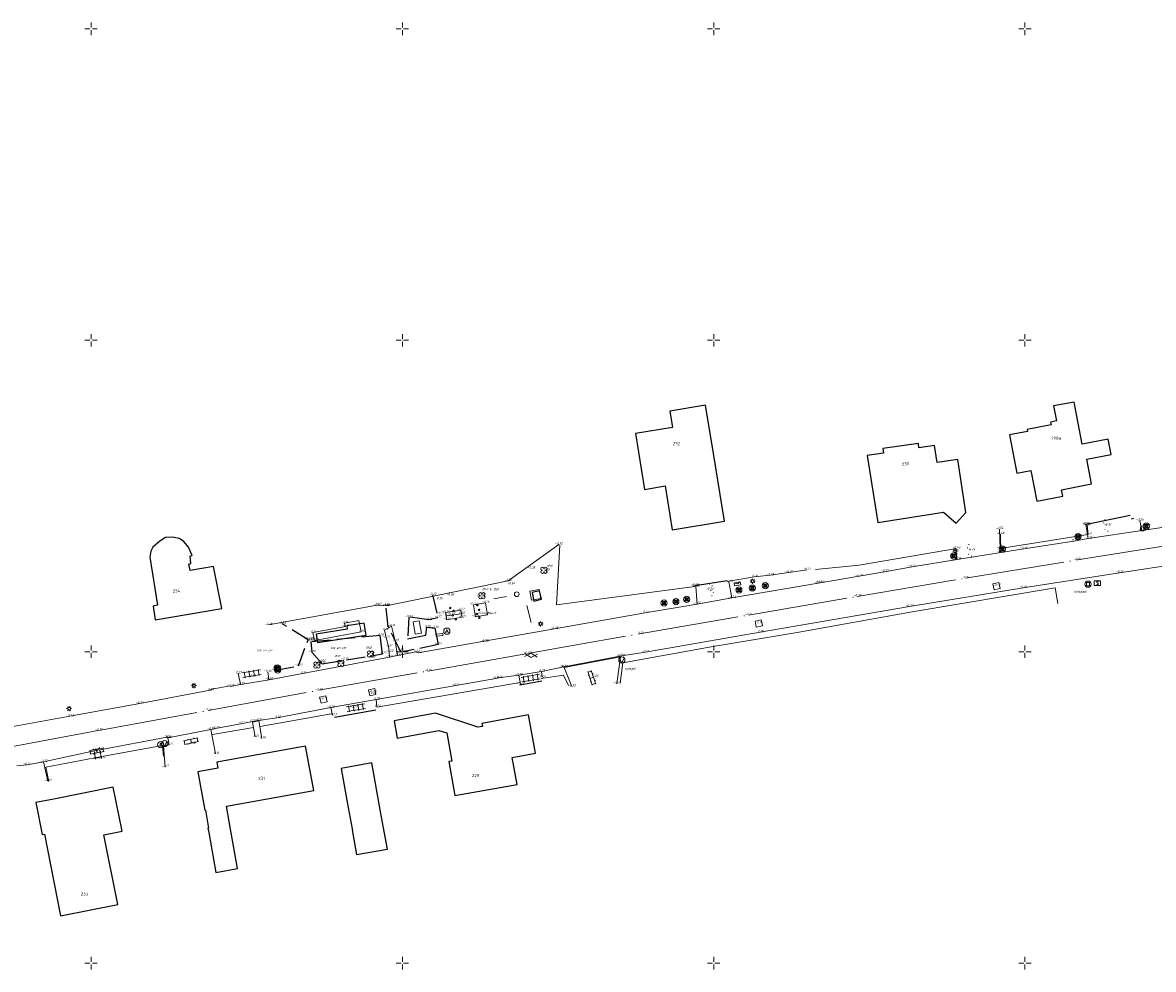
# Model space of a CAD drawing. Header units: metres. Extents: x 132947 to 136301, y 465956 to 467151.
# Tile 13 of 28: x 134589 to 134771, y 466549 to 466701. Entities that reach past the tile are written whole.
import ezdxf
from ezdxf.enums import TextEntityAlignment as Align

# ---------------------------------------------------------------- set-up
doc = ezdxf.new("R2010")
doc.units = ezdxf.units.M
doc.linetypes.add('ASWEG', pattern=[18, 16, -1, 0, -1])
doc.linetypes.add('CULTUURSCHEIDING', pattern=[4, 3, -1])
doc.layers.get('0').update_dxf_attribs({"color": 8})
for name, color, linetype, lineweight in [('B-WE-GR-BOOM-T18', 253, 'Continuous', 18), ('B-WE-GW-HOOGTE-T18', 253, 'Continuous', 18), ('B-WE-IE-T18', 10, 'Continuous', 18), ('B-WE-IE-TERREINAFSCHEIDING_KUNSTMATIG_HEKWERK-G', 20, 'IE-TERREINAFSCHEIDING-KUNSTMATIG', 18), ('B-WE-IE-TERREINAFSCHEIDING_NATUURLIJK_HAAG MET RASTER-G', 60, 'IE-TERREINAFSCHEIDING-NATUURLIJK-HAAGRASTER', 18), ('B-WE-IE-TERREINAFSCHEIDING_NATUURLIJK_HAAG-G', 60, 'IE-TERREINAFSCHEIDING-NATUURLIJK-HAAG', 18), ('B-WE-KL-ET_LS_OV_LICHTMAST-S', 190, 'Continuous', 25), ('B-WE-OB-BESCHOEIING-G', 7, 'OB-BESCHOEIING', 18), ('N-WE-OG-BEBOUWING_HUISNUMMER-T25', 7, 'Continuous', 25), ('Q03_Asweg', 8, 'ASWEG', 18), ('Q15_Brandkraan', 8, 'Continuous', 18), ('Q18_Brievenbus', 8, 'Continuous', 18), ('Q2201_Paal_staal', 8, 'Continuous', 18), ('Q2202_Paal_hout', 8, 'Continuous', 18), ('Q2203_Paal_beton', 8, 'Continuous', 18), ('Q22_Paal_overig', 8, 'Continuous', 18), ('Q235_Trottoirkolk', 8, 'Continuous', 18), ('Q251_Caikast', 8, 'Continuous', 18), ('Q252_Trafokast', 8, 'Continuous', 18), ('Q26_Boom', 8, 'Continuous', 18), ('Q286_Put_overig', 8, 'Continuous', 18), ('Q28_Rioolput_gem', 8, 'Continuous', 18), ('Q30_Verkeersbord', 8, 'Continuous', 18), ('Q3315_Schakelkast', 8, 'Continuous', 18), ('Q394_Zitbank', 8, 'Continuous', 18), ('Q54_Afvalbak', 8, 'Continuous', 18), ('S01_Asfalt', 8, 'Continuous', 18), ('S02_Klinkers', 8, 'Continuous', 18), ('S03_Tegels', 8, 'Continuous', 18), ('S100_Ruitkruis', 8, 'Continuous', 18), ('S10_Beton', 8, 'Continuous', 18), ('S60_Zand_grind', 8, 'Continuous', 18), ('T01_Muur', 8, 'Continuous', 25), ('T10_Doorgang', 8, 'DOORGANG', 25), ('T50_Cultuurscheiding', 8, 'CULTUURSCHEIDING', 25), ('V011_Kant_asfalt', 8, 'Continuous', 18), ('V012_Kant_beton', 8, 'Continuous', 18), ('V02_Kant_klinkers', 8, 'Continuous', 18), ('V03_Kant_tegels', 8, 'Continuous', 18), ('V05_Kant_grindpuin', 8, 'Continuous', 18)]:
    doc.layers.add(name, color=color, linetype=linetype, lineweight=lineweight)
doc.layers.add('B-XX-OG-BEBOUWING-GV', color=8, linetype='Continuous')
doc.styles.add('NLCS-ISO-M200-T18_CURSIEF', font='NLCS-ISO.ttf', dxfattribs={"oblique": 15, "height": 0.36})
doc.styles.add('NLCS-ISO-M200-T25', font='NLCS-ISO.ttf', dxfattribs={"height": 0.5})
doc.styles.get("Standard").update_dxf_attribs({"font": 'romand.shx'})
doc.linetypes.add('DOORGANG', pattern='A,2,-2,[15,fgm.shx,S=1,R=0,X=0,Y=0],-4', length=8)
doc.linetypes.add('IE-TERREINAFSCHEIDING-KUNSTMATIG', pattern='A,4,[82,NLCS.SHX,S=0.75,R=90,X=0,Y=0],4,-2', length=10)
doc.linetypes.add('IE-TERREINAFSCHEIDING-NATUURLIJK-HAAG', pattern='A,7,-1.5,[67,NLCS.SHX,S=0.75,R=45,X=0,Y=0],-1.5', length=10)
doc.linetypes.add('IE-TERREINAFSCHEIDING-NATUURLIJK-HAAGRASTER', pattern='A,7,-1.5,[67,NLCS.SHX,S=0.75,R=45,X=0,Y=0],-1.5,7,-1.5,[67,NLCS.SHX,S=0.75,R=0,X=0,Y=0],-1.5', length=20)
doc.linetypes.add('OB-BESCHOEIING', pattern='A,30,-5,[1,NLCS.SHX,S=1,R=0,X=0,Y=0],-5', length=40)

# ---------------------------------------------------------------- blocks, each defined once
blk = doc.blocks.new('ruitkruis')
for p, q in [((-2, 0), (-0.4, 0)), ((0, 2), (0, 0.4)), ((0.4, 0), (2, 0)), ((0, -0.4), (0, -2))]:
    blk.add_line(p, q)
blk = doc.blocks.new('klinkers2')
for p, q in [((0.01, 1.15), (0.31, 1.15)), ((0.31, -2.3), (0.31, 2.3)), ((0.31, 2.1), (1.51, 2.1)), ((0.31, 0), (1.51, 0)), ((1.51, -2.3), (1.51, 2.3)), ((1.51, 1.05), (1.81, 1.05)), ((0.01, -1.15), (0.31, -1.15)), ((0.31, -2.1), (1.51, -2.1)), ((1.51, -1.05), (1.81, -1.05))]:
    blk.add_line(p, q)
blk = doc.blocks.new('cai')
blk.add_circle((0, 0), 1)
at = {"width": 0.714}
blk.add_text('C', height=1, dxfattribs=at).set_placement((0.087, 0.002), align=Align.MIDDLE_CENTER)
blk = doc.blocks.new('aandbord')
blk.add_lwpolyline([(0.707, 0.707), (0, -1), (-0.707, 0.707)])
blk.add_circle((0, 0), 1)
blk = doc.blocks.new('rioolput')
for points in [[(-1, -1), (-1, 1)], [(-1, 1), (1, 1)], [(1, 1), (1, -1)], [(1, -1), (-1, -1)]]:
    blk.add_lwpolyline(points)
blk = doc.blocks.new('TEGELS2')
for points in [[(2, 2.25), (0, 2.25)], [(0, 0.75), (2, 0.75)], [(0.25, 3), (0.25, -3)], [(1.75, 3), (1.75, -3)], [(0, -0.75), (2, -0.75)], [(0, -2.25), (2, -2.25)]]:
    blk.add_lwpolyline(points)
blk = doc.blocks.new('asfalt2')
for p, q in [((1.18, 2.05), (0, 0)), ((1.18, -2.05), (0, 0)), ((1.4, 0), (0.21, -2.05)), ((1.4, 0), (0.22, 2.05))]:
    blk.add_line(p, q)
blk = doc.blocks.new('brievenbus')
for points in [[(-1, -0.5), (1, -0.5), (1, 0.5), (-1, 0.5), (-1, -0.5)], [(-1, 0.5), (0, 0), (1, 0.5)]]:
    blk.add_lwpolyline(points)
blk = doc.blocks.new('htpaal')
blk.add_lwpolyline([(-0.5, -0.5), (0.5, -0.5), (0.5, 0.5), (-0.5, 0.5), (-0.5, -0.5)])
for radius in [1, 0.25]:
    blk.add_circle((0, 0), radius)
blk = doc.blocks.new('put')
blk.add_circle((0, 0), 0.75)
blk = doc.blocks.new('BETON2')
for centre in [(0.17, 1.81), (1, 0.64), (0.31, -0.69), (0.86, -2.22)]:
    blk.add_circle(centre, 0.24)
blk = doc.blocks.new('boom')
for centre, start, end in [((-0.499999, 0.499999), 0, 270), ((-0.499999, -0.499999), 90, 0), ((0.499999, 0.499999), 270, 180), ((0.499999, -0.499999), 180, 90)]:
    blk.add_arc(centre, 0.499999, start, end)
blk = doc.blocks.new('afvalbak')
for points in [[(-0.5, -0.5), (0, 0.5), (0.5, -0.5)], [(-0.35, -0.2), (0.35, -0.2)]]:
    blk.add_lwpolyline(points)
for start, end in [(0, 180), (180, 0)]:
    blk.add_arc((0, 0), 1, start, end)
blk = doc.blocks.new('brandkraan')
blk.add_lwpolyline([(-0.001, 1.001), (-0.867, -0.499), (0.866, -0.499), (-0.001, 1.001)])
blk.add_circle((0, 0), 0.999)
blk = doc.blocks.new('btpaal')
for points in [[(-1, 0), (1, 0)], [(-0.5, -0.5), (0.5, -0.5), (0.5, 0.5), (-0.5, 0.5), (-0.5, -0.5)], [(0, -1), (0, 1)]]:
    blk.add_lwpolyline(points)
blk.add_circle((0, 0), 1)
blk = doc.blocks.new('kolkl')
for points in [[(-0.498, 0), (-0.498, -0.998)], [(0.498, -1), (0.5, 0)], [(-0.498, -0.998), (0.498, -1)]]:
    blk.add_lwpolyline(points)
blk = doc.blocks.new('paal')
for points in [[(0.5, 0.5), (-0.5, -0.5)], [(-0.5, 0.5), (0.5, -0.5)], [(-0.5, -0.5), (0.5, -0.5), (0.5, 0.5), (-0.5, 0.5), (-0.5, -0.5)]]:
    blk.add_lwpolyline(points)
blk.add_circle((0, 0), 1)
blk = doc.blocks.new('ZANDGR2')
for points in [[(0.28, 1.8), (0.08, 1.8)], [(1.09, 1.1), (0.89, 1.1)], [(0.43, -0.34), (0.23, -0.34)], [(0.54, -2.02), (0.34, -2.02)], [(1.14, -1.04), (0.94, -1.04)]]:
    blk.add_lwpolyline(points)
blk = doc.blocks.new('stpaal')
blk.add_lwpolyline([(-0.5, -0.5), (0.5, -0.5), (0.5, 0.5), (-0.5, 0.5), (-0.5, -0.5)])
blk.add_circle((0, 0), 1)
blk = doc.blocks.new('schakelkst')
for points in [[(1, 0.75), (-1, 0.75)], [(-1, 0.75), (-1, -0.75)], [(1, -0.75), (1, 0.75)], [(-1, -0.75), (1, -0.75)]]:
    blk.add_lwpolyline(points)
at = {"width": 0.666667}
blk.add_text('S', height=1, dxfattribs=at).set_placement((-0.302789, -0.426035))
blk = doc.blocks.new('SKL-ET_OV_LICHTMAST-SO')
at = {"color": 0, "linetype": 'ByBlock', "lineweight": 18}
for points in [[(-1.25, 0), (-2, 0)], [(-1.41, 1.41), (-0.88, 0.88)], [(0, 2), (0, 1.25)], [(0.88, 0.88), (1.41, 1.41)], [(2, 0), (1.25, 0)], [(-1.41, -1.41), (-0.88, -0.88)], [(0, -1.25), (0, -2)], [(0.88, -0.88), (1.41, -1.41)]]:
    blk.add_lwpolyline(points, dxfattribs=at)
blk.add_circle((0, 0), 1, dxfattribs=at)

msp = doc.modelspace()

# ---------------------------------------------------------------- linework, layer by layer
at = {"layer": 'B-WE-IE-TERREINAFSCHEIDING_KUNSTMATIG_HEKWERK-G'}
for points in [[(134702.18, 466611.28), (134706.53, 466612.02), (134709.09, 466612.27), (134712.09, 466612.73), (134715, 466613.15)], [(134669.97, 466607.43), (134670.7, 466604.68)], [(134627.16, 466588.02), (134638.57, 466590.05)], [(134619.52, 466586.69), (134626.06, 466587.82)]]:
    msp.add_lwpolyline(points, dxfattribs=at)
at = {"layer": 'B-WE-IE-TERREINAFSCHEIDING_NATUURLIJK_HAAG MET RASTER-G', "flags": 128}
for points in [[(134675.27, 466617.09), (134674.77, 466607.54), (134697, 466610.49)], [(134716.35, 466613.18), (134723.37, 466613.92), (134738.99, 466616.59)], [(134684.98, 466594.97), (134685.42, 466598.2), (134699.6, 466600.77), (134713.39, 466603.1), (134731.86, 466606.41), (134754.83, 466610.27), (134755.26, 466607.76)], [(134645.92, 466591.11), (134668.9, 466595.06)], [(134601.71, 466583.18), (134611.46, 466584.95), (134611.63, 466583.17)], [(134593.2, 466579.18), (134592.75, 466581.49), (134600.59, 466582.95)]]:
    msp.add_lwpolyline(points, dxfattribs=at)
at = {"layer": 'B-WE-IE-TERREINAFSCHEIDING_NATUURLIJK_HAAG-G'}
for points in [[(134745.91, 466619.7), (134746.04, 466616.58), (134760.18, 466618.82), (134759.98, 466620.3)], [(134676.69, 466594.55), (134675.87, 466596.24), (134672.27, 466595.7)]]:
    msp.add_lwpolyline(points, dxfattribs=at)
at = {"layer": 'B-WE-OB-BESCHOEIING-G', "ltscale": 0.2}
msp.add_lwpolyline([(134675.12, 466617.24), (134666.99, 466611.36), (134647.42, 466607.38), (134647.41, 466607.38), (134647.42, 466607.38), (134646.01, 466607.49), (134645.97, 466607.47), (134628.5, 466604.29)], dxfattribs=at)
at = {"layer": 'B-XX-OG-BEBOUWING-GV'}
for points in [[(134763.85, 466631.66), (134763.38, 466634.12), (134759.21, 466633.32), (134757.9, 466640.09), (134754.61, 466639.46), (134755.08, 466637.05), (134754.12, 466636.87), (134754.21, 466636.4), (134750.36, 466635.66), (134750.41, 466635.36), (134747.51, 466634.8), (134748.69, 466628.64), (134750.95, 466629.08), (134751.9, 466624.15), (134756.06, 466624.95), (134755.86, 466625.99), (134760.71, 466626.93), (134759.95, 466630.91)], [(134699.97, 466631.82), (134698.7, 466639.57), (134692.94, 466638.63), (134693.37, 466635.99), (134687.42, 466635.02), (134688.88, 466626.06), (134692.21, 466626.61), (134693.36, 466619.59), (134701.74, 466620.97)], [(134724.67, 466631.48), (134726.36, 466620.74), (134736.92, 466622.4), (134738.94, 466620.66), (134740.49, 466622.36), (134739.24, 466630.88), (134735.88, 466630.39), (134735.48, 466633.11), (134732.98, 466632.75), (134732.88, 466633.45), (134727.15, 466632.6), (134727.26, 466631.9)], [(134609.44, 466615.19), (134610.69, 466607.47), (134609.97, 466607.31), (134610.3, 466605.14), (134621.01, 466606.93), (134619.67, 466613.67), (134615.9, 466613.04), (134615.69, 466614.06), (134616.01, 466614.14), (134615.89, 466615.36), (134616.21, 466615.44), (134615.67, 466616.81), (134614.88, 466617.67), (134614.17, 466618.19), (134613.06, 466618.37), (134611.94, 466618.33), (134611.02, 466617.74), (134609.91, 466616.8), (134609.57, 466616.16)], [(134670.82, 466609.49), (134671.14, 466608.13), (134672.33, 466608.41), (134672.02, 466609.77)], [(134636.38, 466601.47), (134644.17, 466602.67), (134643.87, 466604.59), (134643.18, 466604.49), (134641.05, 466604.16), (134641.14, 466603.6), (134636.17, 466602.83)], [(134648.66, 466588.88), (134649.17, 466586.12), (134655.85, 466587.36), (134657.13, 466586.98), (134657.95, 466582.45), (134657.44, 466582.36), (134658.42, 466576.9), (134668.43, 466578.7), (134667.65, 466583.03), (134671.38, 466583.7), (134670.27, 466589.85), (134662.76, 466588.5), (134662.85, 466588.01), (134662.14, 466587.88), (134655.33, 466590.11)], [(134618.89, 466570.97), (134620.03, 466564.57), (134623.53, 466565.19), (134622.93, 466568.52), (134622.24, 466572.41), (134621.75, 466575.18), (134635.76, 466577.71), (134634.46, 466584.84), (134633.87, 466584.74), (134631.16, 466584.25), (134620.2, 466582.29), (134620.38, 466581.29), (134617.17, 466580.71), (134618.26, 466574.56), (134618.35, 466574.58), (134618.87, 466571.67), (134618.77, 466571.66)], [(134645.07, 466582.16), (134640.15, 466581.27), (134641.14, 466575.83), (134641.91, 466571.58), (134642, 466571.09), (134642.61, 466567.44), (134647.6, 466568.32), (134646.92, 466571.98), (134646.44, 466574.62)], [(134594.26, 466576.4), (134591.12, 466575.78), (134592.14, 466570.65), (134592.49, 466570.72), (134595.09, 466557.6), (134604.29, 466559.42), (134602.07, 466570.62), (134604.97, 466571.19), (134603.57, 466578.24)]]:
    msp.add_lwpolyline(points, close=True, dxfattribs=at)
at = {"layer": 'Q03_Asweg'}
msp.add_polyline3d([(134585.41, 466584.41, -0.27), (134601.24, 466587.37, -0.25), (134618.8, 466590.56, -0.23), (134636.6, 466593.8, -0.19), (134654.08, 466596.9, -0.19), (134670.07, 466599.72, -0.2), (134688.11, 466602.87, -0.21), (134705.6, 466605.89, -0.24), (134723.07, 466608.89, -0.23), (134740.45, 466611.8, -0.24), (134758.44, 466614.73, -0.24), (134776.37, 466617.62, -0.21)], dxfattribs=at)
at = {"layer": 'Q252_Trafokast'}
for points in [[(134672.21, 466608.55), (134670.75, 466608.25), (134670.49, 466609.73), (134671.96, 466609.99), (134672.22, 466608.51), (134672.21, 466608.55)], [(134652.07, 466602.8), (134651.71, 466604.78), (134652.69, 466604.96), (134653.05, 466602.99), (134652.07, 466602.8)], [(134656.52, 466602.61), (134655.43, 466602.48), (134655.39, 466602.8), (134656.49, 466602.93), (134656.52, 466602.61)]]:
    msp.add_lwpolyline(points, dxfattribs=at)
at = {"layer": 'Q394_Zitbank'}
msp.add_lwpolyline([(134666.7, 466608.84), (134664.67, 466608.47)], dxfattribs=at)
msp.add_polyline3d([(134659.43, 466606.07, -0.22), (134657.16, 466605.76, -0.21)], dxfattribs=at)
at = {"layer": 'T01_Muur'}
msp.add_lwpolyline([(134767.09, 466621.35), (134767.49, 466621.43)], dxfattribs=at)
at = {"layer": 'T10_Doorgang'}
for points in [[(134668.85, 466594.68), (134672.42, 466595.3)], [(134639.07, 466589.48), (134645.73, 466590.67)], [(134600.59, 466582.95), (134601.71, 466583.18)]]:
    msp.add_lwpolyline(points, dxfattribs=at)
for points in [[(134759.69, 466620.41, -0.32), (134766.88, 466621.91, 0)], [(134697.01, 466610.65, -0.32), (134702.16, 466611.46, 0)]]:
    msp.add_polyline3d(points, dxfattribs=at)
at = {"layer": 'T50_Cultuurscheiding'}
for points in [[(134654.83, 466609.13, -0.32), (134655.7, 466605.46, -0.17), (134654.23, 466605.11, -0.12), (134651.04, 466605.56, -0.07), (134650.82, 466602.07, 0), (134653.76, 466602.64, 0), (134653.94, 466603.93, -0.26), (134655.23, 466603.8, -0.18), (134655.74, 466601.17, -0.19), (134649.87, 466599.91, -0.22), (134649.58, 466600.29, -0.19), (134647.74, 466603.99, -0.16), (134647.37, 466607.34, -1.52)], [(134629.6, 466597.06, -0.27), (134633.32, 466597.74, -0.22), (134634.86, 466601.93, -2.68), (134630.68, 466604.5, -0.38)], [(134646.82, 466599.66, -0.22), (134646.42, 466602.59, -0.18), (134635.29, 466601.59, -0.07), (134635.47, 466599.94, -0.1), (134637.09, 466598.06, -0.16), (134646.82, 466599.66, -0.22)]]:
    msp.add_polyline3d(points, dxfattribs=at)
at = {"layer": 'V011_Kant_asfalt'}
for points in [[(134587.16, 466587.96, -0.34), (134596.58, 466589.64, -0.32), (134607.81, 466591.71, -0.26), (134619.15, 466593.82, -0.27), (134619.4, 466593.98, -0.28), (134622.33, 466594.54, -0.26), (134622.39, 466594.43, -0.25), (134624.02, 466594.71, -0.27), (134628.59, 466595.49, -0.24), (134633.97, 466596.5, -0.25), (134647.93, 466599.13, -0.23), (134649.2, 466599.39, -0.22), (134652.15, 466599.98, -0.22), (134652.51, 466599.82, -0.22), (134663.16, 466601.68, -0.22), (134674.41, 466603.65, -0.25), (134688.99, 466606.24, -0.27), (134697.35, 466607.66, -0.3), (134702.91, 466608.63, -0.32), (134717.13, 466611.07, -0.28), (134716.81, 466611.03, -0.28), (134723.35, 466612.14, -0.27), (134727.46, 466612.85, -0.27), (134731.87, 466613.64, -0.27), (134739.09, 466614.79, -0.29), (134746.12, 466615.95, -0.35), (134749.82, 466616.53, -0.36), (134757.86, 466617.74, -0.34), (134760.16, 466618.16, -0.33), (134768.79, 466619.44, -0.28), (134776.31, 466620.58, -0.27)], [(134588.09, 466581.69, -0.33), (134589.73, 466581.86, -0.34), (134592.36, 466582.3, -0.35), (134600.47, 466584.06, -0.33), (134601.39, 466584.26, -0.32), (134612.17, 466586.28, -0.26), (134612.34, 466586.15, -0.26), (134619.25, 466587.49, -0.26), (134619.97, 466587.69, -0.27), (134624.31, 466588.48, -0.27), (134625.91, 466588.78, -0.27), (134626.91, 466588.95, -0.26), (134629.84, 466589.37, -0.25), (134638.5, 466591.02, -0.23), (134645.77, 466592.31, -0.25), (134658.56, 466594.59, -0.24), (134665.02, 466595.71, -0.25), (134665.46, 466595.78, -0.26), (134668.68, 466596.21, -0.25), (134672.32, 466596.81, -0.25), (134675.92, 466597.58, -0.27), (134685.19, 466599.35, -0.25), (134689.05, 466599.93, -0.25), (134707.46, 466603.13, -0.26), (134731.44, 466607.28, -0.29), (134749.71, 466610.27, -0.26), (134765.21, 466612.69, -0.26), (134773.28, 466613.91, -0.28)]]:
    msp.add_polyline3d(points, dxfattribs=at)
at = {"layer": 'V012_Kant_beton'}
for points in [[(134661.4, 466607.53, -0.27), (134663.36, 466607.86, -0.26), (134663.67, 466605.93, -0.25), (134661.74, 466605.61, -0.26), (134661.4, 466607.53, -0.27)], [(134659.58, 466605.52, -0.21), (134657.13, 466605.12, -0.2), (134656.92, 466606.3, -0.21), (134659.37, 466606.69, -0.22), (134659.58, 466605.52, -0.21)], [(134643.36, 466603.19, -0.16), (134643.03, 466604.99, 0), (134640.72, 466604.58, -0.11), (134640.85, 466604.05, -0.16), (134635.6, 466603.07, -0.14), (134635.86, 466601.78, -0.08), (134643.36, 466603.19, -0.16)]]:
    msp.add_polyline3d(points, dxfattribs=at)
at = {"layer": 'V02_Kant_klinkers'}
for points in [[(134647.93, 466599.13, -0.23), (134647.9, 466599.97, -0.22), (134647.78, 466600.87, -0.21), (134647.37, 466602.23, -0.21), (134647.14, 466603.46, -0.2), (134648.25, 466604.11, -0.16), (134648.83, 466601.73, -0.19), (134649.2, 466599.39, -0.22)], [(134677.21, 466594.44, -0.33), (134675.98, 466597.49, -0.29), (134685.01, 466599.18, -0.27), (134684.45, 466594.85, -0.29)], [(134619.25, 466587.49, -0.26), (134619.96, 466583.6, -0.1)], [(134627.44, 466586.06, -0.19), (134626.94, 466588.9, -0.26), (134625.95, 466588.71, -0.28), (134626.36, 466586.32, -0.21)], [(134612.34, 466586.15, -0.26), (134612.54, 466585.05, -0.25), (134611.65, 466584.89, -0.24), (134611.91, 466581.49, -0.17)], [(134600.47, 466584.06, -0.33), (134600.69, 466582.76, -0.35)], [(134601.66, 466582.86, -0.35), (134601.39, 466584.26, -0.32)], [(134592.36, 466582.3, -0.35), (134593.07, 466579.22, -0.37)]]:
    msp.add_polyline3d(points, dxfattribs=at)
at = {"layer": 'V03_Kant_tegels'}
for points in [[(134624.02, 466594.71, -0.27), (134624.01, 466594.85, -0.29), (134623.8, 466595.74, -0.28), (134623.61, 466596.54, -0.23)], [(134628.59, 466595.49, -0.24), (134628.55, 466595.59, -0.32), (134628.37, 466596.78, -0.36)], [(134672.32, 466596.81, -0.25), (134672.44, 466595.91, -0.24)], [(134668.68, 466596.21, -0.25), (134668.97, 466594.77, -0.22)], [(134638.5, 466591.02, -0.23), (134638.79, 466589.81, -0.23)], [(134645.77, 466592.31, -0.25), (134645.88, 466591.14, -0.24)]]:
    msp.add_polyline3d(points, dxfattribs=at)
at = {"layer": 'V05_Kant_grindpuin'}
for points in [[(134760.16, 466618.16, -0.33), (134759.77, 466620.4, -0.31)], [(134768.79, 466619.44, -0.28), (134768.45, 466621.09, -0.26)], [(134746.12, 466615.95, -0.35), (134746.08, 466618.89, -0.48)], [(134739.09, 466614.79, -0.29), (134738.88, 466616.32, -0.39)], [(134702.91, 466608.63, -0.32), (134702.43, 466611.23, -0.34)], [(134697.35, 466607.66, -0.3), (134697.11, 466610.49, -0.33)]]:
    msp.add_polyline3d(points, dxfattribs=at)

# ---------------------------------------------------------------- block references
at = {"layer": 'B-WE-KL-ET_LS_OV_LICHTMAST-S', "xscale": 0.2, "yscale": 0.2, "zscale": 0.2}
for p in [(134738.79, 466616.13, -0.34), (134706.25, 466611.32), (134672.21, 466604.47), (134616.51, 466594.55), (134596.47, 466590.87)]:
    msp.add_blockref('SKL-ET_OV_LICHTMAST-SO', p, dxfattribs=at)
at = {"layer": 'Q15_Brandkraan', "xscale": 0.5, "yscale": 0.5, "zscale": 0.5}
msp.add_blockref('brandkraan', (134629.97, 466597.06, -0.26), dxfattribs=at)
at = {"layer": 'Q18_Brievenbus', "xscale": 0.4999999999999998, "yscale": 0.4999999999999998, "zscale": 0.4999999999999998, "rotation": 9.502663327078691}
msp.add_blockref('brievenbus', (134703.82, 466610.91), dxfattribs=at)
at = {"layer": 'Q2201_Paal_staal', "xscale": 0.5, "yscale": 0.5, "zscale": 0.5}
msp.add_blockref('stpaal', (134760.13, 466610.84), dxfattribs=at)
at = {"layer": 'Q2202_Paal_hout', "xscale": 0.5, "yscale": 0.5, "zscale": 0.5}
for p in [(134769.48, 466620.16, -0.32), (134758.54, 466618.49, -0.35), (134708.29, 466610.59), (134704.05, 466609.91), (134706.2, 466610.21), (134692.03, 466607.81), (134693.93, 466608.02), (134695.66, 466608.4)]:
    msp.add_blockref('htpaal', p, dxfattribs=at)
at = {"layer": 'Q2203_Paal_beton', "xscale": 0.5, "yscale": 0.5, "zscale": 0.5}
msp.add_blockref('btpaal', (134629.89, 466597.4, -0.28), dxfattribs=at)
at = {"layer": 'Q22_Paal_overig', "xscale": 0.5, "yscale": 0.5, "zscale": 0.5}
for p in [(134746.36, 466616.46, -0.37), (134738.53, 466615.36, -0.32)]:
    msp.add_blockref('paal', p, dxfattribs=at)
at = {"layer": 'Q235_Trottoirkolk', "xscale": 0.5, "yscale": 0.5, "zscale": 0.5, "rotation": 0.151797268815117}
msp.add_blockref('kolkl', (134768.82, 466619.93, -0.33), dxfattribs=at)
at = {"layer": 'Q251_Caikast', "xscale": 0.5, "yscale": 0.5, "zscale": 0.5}
msp.add_blockref('cai', (134611.19, 466585.07), dxfattribs=at)
at = {"layer": 'Q26_Boom', "xscale": 0.5, "yscale": 0.5, "zscale": 0.5}
for p in [(134672.73, 466613.07), (134662.78, 466608.99), (134644.89, 466599.63, -0.1), (134636.28, 466597.86, -0.14), (134640.11, 466598.14, -0.56)]:
    msp.add_blockref('boom', p, dxfattribs=at)
at = {"layer": 'Q286_Put_overig', "xscale": 0.5, "yscale": 0.5, "zscale": 0.5}
msp.add_blockref('put', (134668.37, 466609.23), dxfattribs=at)
at = {"layer": 'Q28_Rioolput_gem', "xscale": 0.5, "yscale": 0.5, "zscale": 0.5}
for p, rotation in [((134745.43, 466610.54, -0.27), 282.7449719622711), ((134707.25, 466604.53, -0.26), 280.4559773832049), ((134637.31, 466592.33, -0.17), 283.109779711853), ((134645.16, 466593.51, -0.22), 281.6668511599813)]:
    msp.add_blockref('rioolput', p, dxfattribs=dict(at, rotation=rotation))
at = {"layer": 'Q30_Verkeersbord', "xscale": 0.5, "yscale": 0.5, "zscale": 0.5}
for p in [(134685.25, 466598.68), (134611.81, 466585.23)]:
    msp.add_blockref('aandbord', p, dxfattribs=at)
at = {"layer": 'Q3315_Schakelkast', "xscale": 0.5, "yscale": 0.5, "zscale": 0.5}
msp.add_blockref('schakelkst', (134761.64, 466611), dxfattribs=at)
at = {"layer": 'Q54_Afvalbak', "xscale": 0.5, "yscale": 0.5, "zscale": 0.5}
msp.add_blockref('afvalbak', (134657.14, 466603.3), dxfattribs=at)
at = {"layer": 'S01_Asfalt', "xscale": 0.4999999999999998, "yscale": 0.4999999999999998, "zscale": 0.4999999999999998, "rotation": 267.9725530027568}
msp.add_blockref('asfalt2', (134670.67, 466599.77), dxfattribs=at)
at = {"layer": 'S02_Klinkers'}
for p, xscale, yscale, zscale, rotation in [((134680.85, 466595.95, -0.26), 0.5, 0.5, 0.5, 198.0748715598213), ((134616.14, 466585.2, -0.18), 0.5, 0.5, 0.5, 101.3560051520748), ((134601, 466583.62, -0.33), 0.4999999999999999, 0.4999999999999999, 0.4999999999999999, 101.3560051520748)]:
    msp.add_blockref('klinkers2', p, dxfattribs=dict(at, xscale=xscale, yscale=yscale, zscale=zscale, rotation=rotation))
at = {"layer": 'S03_Tegels', "rotation": 99.62088351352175}
for p, xscale, yscale, zscale in [((134625.87, 466595.99, -0.31), 0.5, 0.5, 0.5), ((134670.69, 466595.27), 0.4999999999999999, 0.4999999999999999, 0.4999999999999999), ((134642.62, 466590.52, -0.23), 0.4999999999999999, 0.4999999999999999, 0.4999999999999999)]:
    msp.add_blockref('TEGELS2', p, dxfattribs=dict(at, xscale=xscale, yscale=yscale, zscale=zscale))
at = {"layer": 'S100_Ruitkruis', "xscale": 0.5, "yscale": 0.5, "zscale": 0.5}
for p in [(134600, 466700), (134650, 466700), (134700, 466700), (134750, 466700), (134600, 466650), (134650, 466650), (134700, 466650), (134750, 466650), (134600, 466600), (134650, 466600), (134700, 466600), (134750, 466600), (134600, 466550), (134650, 466550), (134700, 466550), (134750, 466550)]:
    msp.add_blockref('ruitkruis', p, dxfattribs=at)
at = {"layer": 'S10_Beton', "xscale": 0.5, "yscale": 0.5, "zscale": 0.5}
for p, rotation in [((134657.86, 466606.12, -0.22), 16.49120511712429), ((134662.46, 466606.37), 179.288013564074)]:
    msp.add_blockref('BETON2', p, dxfattribs=dict(at, rotation=rotation))
at = {"layer": 'S60_Zand_grind', "xscale": 0.5, "yscale": 0.5, "zscale": 0.5}
for p, rotation in [((134763.25, 466620.24, -0.31), 190.350402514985), ((134741.35, 466616.25, -0.38), 188.514023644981), ((134699.35, 466609.96, 0.2), 8.89222986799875)]:
    msp.add_blockref('ZANDGR2', p, dxfattribs=dict(at, rotation=rotation))

# ---------------------------------------------------------------- texts
at = {"layer": 'B-WE-GR-BOOM-T18', "style": 'NLCS-ISO-M200-T18_CURSIEF', "oblique": 15}
for s, p in [('Ø10', (134673.23, 466613.57)), ('Ø40 & Ø20', (134662.83, 466609.87)), ('Ø40', (134644.18, 466600.49, -0.1)), ('Ø35', (134636.78, 466598.36, -0.14)), ('Ø30', (134639.09, 466599.13, -0.56))]:
    msp.add_text(s, height=0.36, dxfattribs=at).set_placement(p)
at = {"layer": 'B-WE-GW-HOOGTE-T18', "style": 'NLCS-ISO-M200-T18_CURSIEF', "oblique": 15}
for s, p in [('-0.50', (134745.91, 466619.7)), ('-0.32', (134759.69, 466620.41)), ('-0.31', (134759.77, 466620.4)), ('-0.30', (134759.98, 466620.3)), ('-0.31', (134763.25, 466620.24)), ('-0.26', (134768.45, 466621.09)), ('-0.33', (134768.82, 466619.93)), ('-0.32', (134768.95, 466619.93)), ('-0.32', (134769.48, 466620.16)), ('-0.48', (134746.08, 466618.89)), ('-0.35', (134758.54, 466618.49)), ('-0.33', (134760.16, 466618.16)), ('-0.35', (134760.18, 466618.82)), ('-0.28', (134768.79, 466619.44)), ('-0.32', (134675.12, 466617.24)), ('-0.34', (134738.79, 466616.13)), ('-0.40', (134738.99, 466616.59)), ('-0.38', (134741.35, 466616.25)), ('-0.37', (134746.04, 466616.58)), ('-0.37', (134746.36, 466616.46)), ('-0.36', (134749.82, 466616.53)), ('-0.34', (134757.86, 466617.74)), ('-0.32', (134738.53, 466615.36)), ('-0.29', (134739.09, 466614.79)), ('-0.35', (134746.12, 466615.95)), ('-0.24', (134758.44, 466614.73)), ('-0.35', (134670.7, 466613.34)), ('-0.28', (134673.03, 466613.03)), ('-0.30', (134712.09, 466612.73)), ('-0.17', (134715, 466613.15)), ('-0.27', (134727.46, 466612.85)), ('-0.27', (134731.87, 466613.64)), ('-0.26', (134765.21, 466612.69)), ('-0.32', (134666.99, 466611.36)), ('-0.34', (134667.45, 466610.82)), ('-0.32', (134697.01, 466610.65)), ('-0.34', (134702.43, 466611.23)), ('-0.34', (134706.53, 466612.02)), ('-0.25', (134709.09, 466612.27)), ('-0.28', (134716.81, 466611.03)), ('-0.28', (134717.13, 466611.07)), ('-0.27', (134723.35, 466612.14)), ('-0.24', (134740.45, 466611.8)), ('-0.32', (134654.83, 466609.13)), ('-0.36', (134657.7, 466609.05)), ('-0.22', (134662.36, 466608.9)), ('-0.33', (134697, 466610.49)), ('-0.33', (134697.11, 466610.49)), ('+0.20', (134699.35, 466609.96)), ('-0.23', (134723.07, 466608.89)), ('-0.27', (134745.43, 466610.54)), ('-0.26', (134749.71, 466610.27)), ('-0.15', (134645.97, 466607.47)), ('-0.47', (134646.01, 466607.49)), ('-1.52', (134647.37, 466607.34)), ('-1.78', (134647.41, 466607.38)), ('-1.80', (134647.42, 466607.38)), ('-1.81', (134647.42, 466607.38)), ('-0.36', (134655.83, 466608.42)), ('-0.27', (134661.4, 466607.53)), ('-0.26', (134663.36, 466607.86)), ('-0.30', (134697.35, 466607.66)), ('-0.32', (134702.91, 466608.63)), ('-0.29', (134731.44, 466607.28)), ('-0.07', (134651.04, 466605.56)), ('-0.12', (134654.23, 466605.11)), ('-0.17', (134655.7, 466605.46)), ('-0.19', (134656.12, 466606.1)), ('-0.21', (134656.92, 466606.3)), ('-0.20', (134657.13, 466605.12)), ('-0.21', (134657.16, 466605.76)), ('-0.22', (134657.86, 466606.12)), ('-0.22', (134659.37, 466606.69)), ('-0.22', (134659.43, 466606.07)), ('-0.21', (134659.58, 466605.52)), ('-0.26', (134661.74, 466605.61)), ('-0.25', (134663.67, 466605.93)), ('-0.27', (134688.99, 466606.24)), ('-0.24', (134705.6, 466605.89)), ('-0.18', (134628.5, 466604.29)), ('-0.38', (134630.68, 466604.5)), ('-0.11', (134640.72, 466604.58)), ('-0.16', (134640.85, 466604.05)), ('-0.20', (134647.14, 466603.46)), ('-0.16', (134647.74, 466603.99)), ('-0.16', (134648.25, 466604.11)), ('-0.26', (134653.94, 466603.93)), ('-0.18', (134655.23, 466603.8)), ('-0.25', (134674.41, 466603.65)), ('-0.26', (134707.25, 466604.53)), ('-2.68', (134634.86, 466601.93)), ('-0.09', (134635.24, 466601.99)), ('-0.07', (134635.29, 466601.59)), ('-0.14', (134635.6, 466603.07)), ('-0.08', (134635.86, 466601.78)), ('-0.16', (134643.36, 466603.19)), ('-0.18', (134646.42, 466602.59)), ('-0.21', (134647.37, 466602.23)), ('-0.19', (134648.83, 466601.73)), ('-0.22', (134663.16, 466601.68)), ('-0.20', (134663.22, 466601.54)), ('-0.21', (134688.11, 466602.87)), ('-0.26', (134707.46, 466603.13)), ('-0.10', (134635.47, 466599.94)), ('-0.22', (134646.82, 466599.66)), ('-0.21', (134647.78, 466600.87)), ('-0.22', (134647.9, 466599.97)), ('-0.19', (134649.58, 466600.29)), ('-0.22', (134649.87, 466599.91)), ('-0.22', (134652.15, 466599.98)), ('-0.22', (134652.51, 466599.82)), ('-0.19', (134655.74, 466601.17)), ('-0.20', (134670.07, 466599.72)), ('-0.25', (134689.05, 466599.93)), ('-0.14', (134636.28, 466597.86)), ('-0.16', (134637.09, 466598.06)), ('-0.56', (134640.11, 466598.14)), ('-0.10', (134640.72, 466598.72)), ('-0.10', (134644.89, 466599.63)), ('-0.13', (134645.08, 466599.1)), ('-0.23', (134647.93, 466599.13)), ('-0.22', (134649.2, 466599.39)), ('-0.27', (134685.01, 466599.18)), ('-0.25', (134685.19, 466599.35)), ('-0.23', (134623.61, 466596.54)), ('-0.36', (134628.37, 466596.78)), ('-0.27', (134629.6, 466597.06)), ('-0.28', (134629.89, 466597.4)), ('-0.26', (134629.97, 466597.06)), ('-0.22', (134633.32, 466597.74)), ('-0.25', (134633.97, 466596.5)), ('-0.13', (134636.18, 466597.64)), ('-0.19', (134654.08, 466596.9)), ('-0.25', (134668.68, 466596.21)), ('-0.25', (134672.32, 466596.81)), ('-0.27', (134675.92, 466597.58)), ('-0.29', (134675.98, 466597.49)), ('-0.25', (134622.39, 466594.43)), ('-0.27', (134624.02, 466594.71)), ('-0.31', (134625.87, 466595.99)), ('-0.32', (134628.55, 466595.59)), ('-0.24', (134628.59, 466595.49)), ('-0.24', (134658.56, 466594.59)), ('-0.25', (134665.02, 466595.71)), ('-0.26', (134665.46, 466595.78)), ('-0.22', (134668.97, 466594.77)), ('-0.24', (134672.44, 466595.91)), ('-0.33', (134677.21, 466594.44)), ('-0.26', (134680.85, 466595.95)), ('-0.29', (134684.45, 466594.85)), ('-0.27', (134619.15, 466593.82)), ('-0.19', (134636.6, 466593.8)), ('-0.22', (134645.16, 466593.51)), ('-0.22', (134645.22, 466593.23)), ('-0.26', (134607.81, 466591.71)), ('-0.17', (134637.31, 466592.33)), ('-0.23', (134638.5, 466591.02)), ('-0.23', (134642.14, 466591)), ('-0.25', (134645.77, 466592.31)), ('-0.24', (134645.88, 466591.14)), ('-0.32', (134596.58, 466589.64)), ('-0.23', (134618.8, 466590.56)), ('-0.27', (134625.91, 466588.78)), ('-0.26', (134626.91, 466588.95)), ('-0.25', (134629.84, 466589.37)), ('-0.23', (134638.79, 466589.81)), ('-0.25', (134601.24, 466587.37)), ('-0.26', (134619.25, 466587.49)), ('-0.27', (134619.97, 466587.69)), ('-0.27', (134624.31, 466588.48)), ('-0.26', (134612.17, 466586.28)), ('-0.26', (134612.34, 466586.15)), ('-0.18', (134616.14, 466585.2)), ('-0.21', (134626.36, 466586.32)), ('-0.19', (134627.44, 466586.06)), ('-0.33', (134600.47, 466584.06)), ('-0.33', (134601, 466583.62)), ('-0.32', (134601.39, 466584.26)), ('-0.24', (134611.65, 466584.89)), ('-0.25', (134612.54, 466585.05)), ('-0.10', (134619.96, 466583.6)), ('-0.34', (134589.73, 466581.86)), ('-0.35', (134592.36, 466582.3)), ('-0.35', (134600.69, 466582.76)), ('-0.35', (134601.66, 466582.86)), ('-0.17', (134611.91, 466581.49)), ('-0.37', (134593.07, 466579.22))]:
    msp.add_text(s, height=0.36, dxfattribs=at).set_placement(p, align=Align.CENTER)
at = {"layer": 'B-WE-IE-T18', "style": 'NLCS-ISO-M200-T18_CURSIEF', "oblique": 15}
for s, p in [('flitspaal', (134757.85, 466609.48)), ('picknickbank', (134662.04, 466606.08)), ('bm en str', (134626.64, 466600.05, -0.27)), ('bm en str', (134638.52, 466600.44, -0.1)), ('spiegel', (134685.75, 466597.13))]:
    msp.add_text(s, height=0.36, dxfattribs=at).set_placement(p)
at = {"layer": 'N-WE-OG-BEBOUWING_HUISNUMMER-T25', "style": 'NLCS-ISO-M200-T25'}
for s, p in [('228a', (134755.03, 466634.27)), ('232', (134694.02, 466633.41)), ('234', (134613.71, 466609.75)), ('229', (134661.77, 466580.14)), ('231', (134627.38, 466579.67)), ('233', (134598.92, 466561.09))]:
    msp.add_text(s, height=0.5, dxfattribs=at).set_placement(p, align=Align.MIDDLE_CENTER)
msp.add_text('230', height=0.5, rotation=9, dxfattribs=at).set_placement((134730.81, 466630.16), align=Align.MIDDLE_CENTER)

doc.saveas('drawing.dxf')
